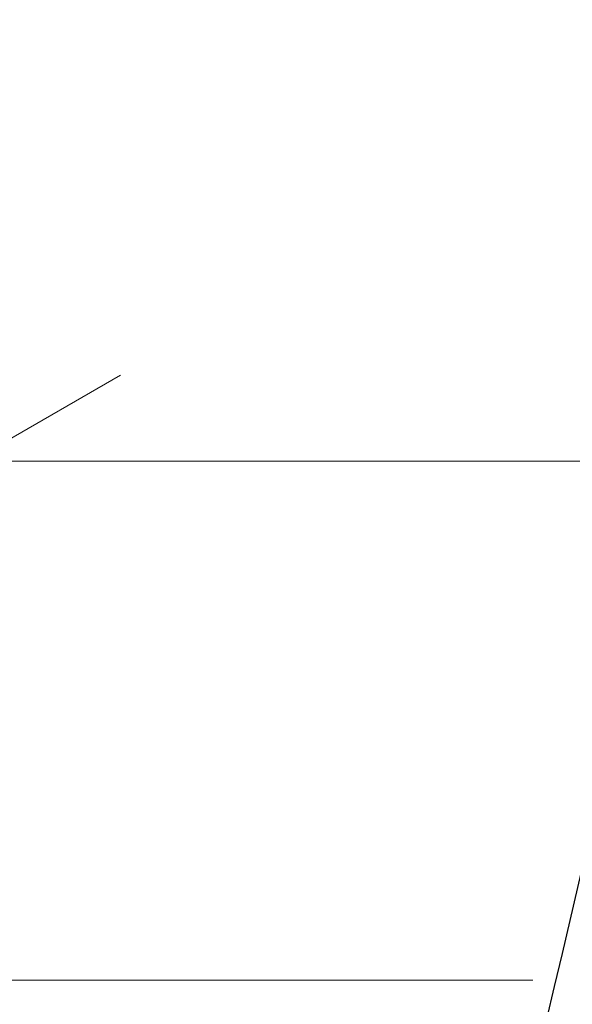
# Model space of a CAD drawing. Header units: millimetres. Extents: x 0 to 1071, y 0 to 742.
# Tile 28 of 130: x 528 to 539, y 211 to 230. Entities that reach past the tile are written whole.
import ezdxf

# ---------------------------------------------------------------- set-up
doc = ezdxf.new("R2010")
doc.units = ezdxf.units.MM
doc.header["$LTSCALE"] = 0.454724
doc.linetypes.add('CENTER', pattern=[50.8, 31.75, -6.35, 6.35, -6.35])
doc.layers.add('NoLayerName_001', color=7, linetype='Continuous')

# ---------------------------------------------------------------- blocks, each defined once
blk = doc.blocks.new('DIM_0002')
at = {"color": 3, "linetype": 'Continuous', "lineweight": 13}
blk.add_arc((59.306, 51.361), 59.306, 300, 210, dxfattribs=at)

msp = doc.modelspace()

# ---------------------------------------------------------------- linework, layer by layer
at = {"layer": 'NoLayerName_001', "color": 4, "linetype": 'CENTER', "lineweight": 13}
for p, q in [((492.640626, 201.397446), (531.41528, 223.784003)), ((540.315556, 221.397446), (447.461134, 221.397446)), ((538.092103, 211.397446), (462.618347, 211.397446))]:
    msp.add_line(p, q, dxfattribs=at)
at = {"layer": 'NoLayerName_001', "color": 7, "linetype": 'Continuous', "lineweight": 25}
msp.add_open_spline([(542.693133, 270.616351), (541.243757, 266.449396), (534.721371, 253.900464), (547.31343, 226.657671), (530.411994, 197.008691), (541.54571, 178.777285), (543.961336, 172.73822)], degree=3, knots=[0, 0, 0, 0, 13.23547539, 40.405227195, 80.94527167, 100.458087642, 100.458087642, 100.458087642, 100.458087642], dxfattribs=at)

# ---------------------------------------------------------------- block references
at = {"layer": 'NoLayerName_001', "color": 3, "linetype": 'Continuous', "lineweight": 13}
msp.add_blockref('DIM_0002', (450.65509, 160.036926), dxfattribs=at)

doc.saveas('drawing.dxf')
